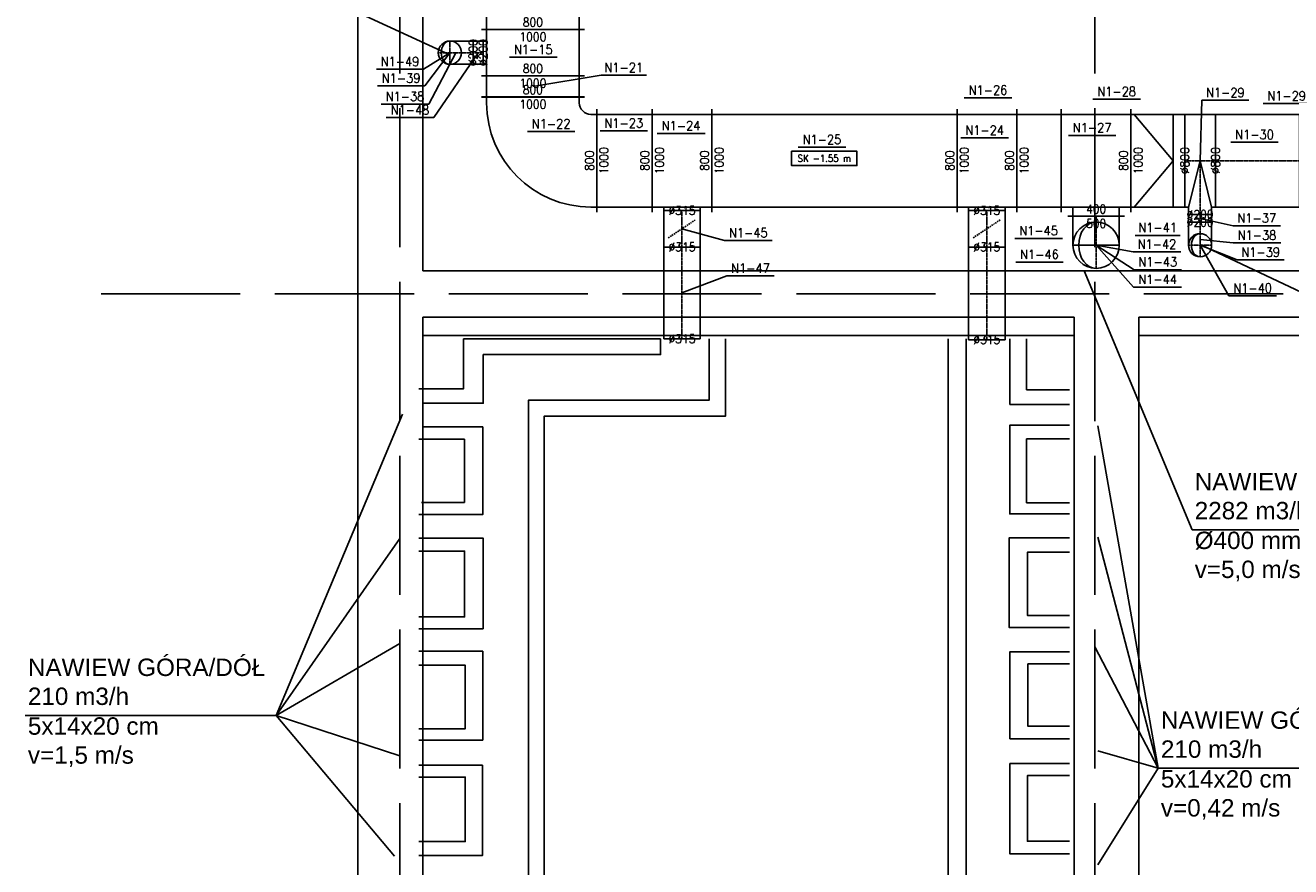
# Model space of a CAD drawing. Header units: millimetres. Extents: x -56303 to -45239, y -20463 to -4540.
# Tile 2 of 256: x -53746 to -52653, y -19638 to -18912. Entities that reach past the tile are written whole.
import ezdxf

# ---------------------------------------------------------------- set-up
doc = ezdxf.new("R2010")
doc.units = ezdxf.units.MM
for name, pattern in [('ACAD_ISO02W100', [15, 12, -3]), ('DASHDOT', [1, 0.5, -0.25, 0, -0.25]), ('DASHED', [19.05, 12.7, -6.35])]:
    doc.linetypes.add(name, pattern=pattern)
for name, color, linetype in [('_HVAC_opis', 3, 'Continuous'), ('_HVAC_podkład', 8, 'Continuous'), ('FLUID-N1', 7, 'Continuous'), ('FLUID-N1-60-INF', 7, 'Continuous'), ('FLUID-N1-75-DIM', 7, 'Continuous'), ('FLUID-N1-80-NUM', 7, 'Continuous'), ('FLUID-N1-SYM', 7, 'Continuous')]:
    doc.layers.add(name, color=color, linetype=linetype)
doc.styles.add('OPIS1', font='ROMANS.SHX', dxfattribs={"width": 0.9})
doc.styles.get("Standard").update_dxf_attribs({"font": 'arial.ttf'})
doc.dimstyles.new('wymiar', dxfattribs={"dimtxt": 8, "dimasz": 5, "dimexe": 0.1, "dimexo": 0.1, "dimgap": 1, "dimtad": 1, "dimdec": 0, "dimlfac": 10, "dimdsep": 46, "dimtxsty": 'OPIS1', "dimblk": 'OBLIQUE', "dimcen": 10, "dimclrd": 256, "dimclre": 256, "dimadec": 0, "dimazin": 0, "dimtfac": 1, "dimtdec": 0, "dimtmove": 0, "dimatfit": 3, "dimfxl": 1, "dimarcsym": 0})

# ---------------------------------------------------------------- blocks, each defined once
blk = doc.blocks.new('A$C63797290')
at = {"layer": '_HVAC_podkład'}
for points in [[(205.1, -58.8), (35.1, -58.8), (35.1, -101.8), (-3.5, -101.8)], [(205.1, -58.8), (205.1, -72.4), (52.1, -72.4), (52.1, -114.4), (-0.2, -114.4)], [(247.1, -58.8), (247.1, -111.6), (91.3, -111.6), (91.3, -672.1), (275.7, -856.2), (469, -665.9), (469, -58.8)], [(261.2, -58.8), (261.2, -125.5), (104.7, -125.5), (104.7, -664.5), (277.1, -836.2), (453.5, -659.4), (453.5, -58.8)], [(558.2, -115.3), (506.6, -115.3), (506.6, -58.8)], [(521.1, -58.8), (521.1, -102.7), (558.2, -102.7)], [(-0.6, -134.8), (51.7, -134.8), (51.7, -210.5), (-3.5, -210.5)], [(558.2, -209.9), (506.5, -209.9), (506.5, -133.3), (558.2, -133.3)], [(-1.1, -199.9), (35.8, -199.9), (35.8, -145.4), (-3.5, -145.4)], [(558.2, -200.2), (521.1, -200.2), (521.1, -145.2), (558.2, -145.2)], [(-3.5, -230.8), (51.9, -230.8), (51.9, -309), (-3.5, -309)], [(558.2, -308), (506.1, -308), (506.1, -230.5), (558.2, -230.5)], [(-3.5, -298.8), (36, -298.8), (36, -241.9), (-3.5, -241.9)], [(558.2, -242.8), (521.9, -242.8), (521.9, -297.7), (558.2, -297.7)], [(-3.5, -328.4), (51.6, -328.4), (51.6, -405.1), (-3.5, -405.1)], [(558.2, -404), (506.7, -404), (506.7, -328.8), (558.2, -328.8)], [(-3.5, -395.4), (36.4, -395.4), (36.4, -340.3), (-3.5, -340.3)], [(558.2, -339.4), (522.2, -339.4), (522.2, -393.2), (558.2, -393.2)], [(558.2, -503.3), (506.7, -503.3), (506.7, -425.4), (558.2, -425.4)], [(-3.5, -426.8), (51.4, -426.8), (51.4, -504.8), (-3.5, -504.8)], [(558.2, -435.7), (521.8, -435.7), (521.8, -492.5), (558.2, -492.5)], [(-3.5, -492.7), (36.6, -492.7), (36.6, -437.1), (-3.5, -437.1)], [(494.6, -719.8), (482.3, -708.2), (507.7, -681.2), (507.7, -523.9), (558.2, -523.9)], [(-3.5, -525.6), (51.6, -525.6), (51.6, -690.8), (70.8, -709.8), (59.9, -720.8), (35.2, -696.5), (35.2, -535.5), (-3.5, -535.5)], [(552.8, -535.4), (521, -535.4), (523.3, -691.5)], [(75.3, -735.9), (85.8, -725.4), (141.8, -779.5), (130.9, -790.6)], [(425.1, -788.3), (412.8, -777.8), (468.6, -721.7), (480.4, -733.8)], [(145.8, -805.3), (157, -795.4), (209.7, -847.8), (199.5, -858.2)], [(354, -858.4), (342.6, -847.5), (397.2, -792.8), (408.7, -804.5)], [(214.5, -873), (224.2, -863.3), (275.2, -913.1), (327.4, -859.7), (340.1, -872.1)]]:
    blk.add_lwpolyline(points, dxfattribs=at)
blk = doc.blocks.new('*U331')
at = {"color": 132, "linetype": 'Continuous', "lineweight": -2}
blk.add_line((-150, -100), (-150, 100), dxfattribs=at)
at = {"color": 0, "linetype": 'ByBlock', "lineweight": -2}
for p, q in [((50, 100), (-150, 100)), ((50, -100), (-150, -100))]:
    blk.add_line(p, q, dxfattribs=at)
blk.add_circle((50, 0), 100, dxfattribs=at)
at = {"layer": 'FLUID-N1-SYM', "color": 7, "linetype": 'DASHDOT'}
for p, q in [((-150, 0), (150, 0)), ((50, -100), (50, 100))]:
    blk.add_line(p, q, dxfattribs=at)
blk = doc.blocks.new('*U352')
at = {"color": 132, "linetype": 'Continuous', "lineweight": -2}
blk.add_line((-150, -100), (-150, 100), dxfattribs=at)
at = {"color": 0, "linetype": 'ByBlock', "lineweight": -2}
for p, q in [((50, 100), (-150, 100)), ((50, -100), (-150, -100))]:
    blk.add_line(p, q, dxfattribs=at)
blk.add_circle((50, 0), 100, dxfattribs=at)
at = {"layer": 'FLUID-N1-SYM', "color": 7, "linetype": 'DASHDOT'}
for p, q in [((-150, 0), (150, 0)), ((50, -100), (50, 100))]:
    blk.add_line(p, q, dxfattribs=at)
blk = doc.blocks.new('*U353')
at = {"color": 132, "linetype": 'Continuous', "lineweight": -2}
for p, q in [((-100, 465), (100, 465)), ((-132.5, -400), (-132.5, 400)), ((132.5, 400), (132.5, -400))]:
    blk.add_line(p, q, dxfattribs=at)
at = {"color": 0, "linetype": 'ByBlock', "lineweight": -2}
for p, q in [((-100, 465), (-100, 400)), ((100, 400), (100, 465)), ((-100, 400), (-132.5, 400)), ((132.5, 400), (100, 400)), ((132.5, -400), (-132.5, -400))]:
    blk.add_line(p, q, dxfattribs=at)
at = {"color": 7, "linetype": 'Continuous'}
for p, q in [((-100, 400), (0, 0)), ((0, 0), (100, 400))]:
    blk.add_line(p, q, dxfattribs=at)
at = {"layer": 'FLUID-N1-SYM', "color": 7, "linetype": 'DASHDOT'}
for p, q in [((0, 0), (0, 465)), ((-132.5, 0), (132.5, 0))]:
    blk.add_line(p, q, dxfattribs=at)
blk = doc.blocks.new('*U358')
at = {"color": 132, "linetype": 'Continuous', "lineweight": -2}
for p, q in [((-362.5, -400), (-362.5, 400)), ((362.5, 400), (362.5, -400))]:
    blk.add_line(p, q, dxfattribs=at)
at = {"color": 0, "linetype": 'ByBlock', "lineweight": -2}
for p, q in [((-362.5, 400), (362.5, 400)), ((-362.5, -400), (362.5, -400))]:
    blk.add_line(p, q, dxfattribs=at)
at = {"layer": 'FLUID-N1-SYM', "color": 7, "linetype": 'DASHDOT'}
blk.add_line((-362.5, 0), (362.5, 0), dxfattribs=at)
blk = doc.blocks.new('*U366')
at = {"color": 132, "linetype": 'Continuous', "lineweight": -2}
for p, q in [((-400, -157.5), (-400, 157.5)), ((400, 157.5), (400, -157.5))]:
    blk.add_line(p, q, dxfattribs=at)
at = {"color": 0, "linetype": 'ByBlock', "lineweight": -2}
for p, q in [((-400, 157.5), (400, 157.5)), ((-400, -157.5), (400, -157.5))]:
    blk.add_line(p, q, dxfattribs=at)
at = {"layer": 'FLUID-N1-SYM', "color": 7, "linetype": 'DASHDOT'}
blk.add_line((-400, 0), (400, 0), dxfattribs=at)
blk = doc.blocks.new('*U370')
at = {"color": 132, "linetype": 'Continuous', "lineweight": -2}
for p, q in [((-396.5, -157.5), (-396.5, 157.5)), ((396.5, 157.5), (396.5, -157.5))]:
    blk.add_line(p, q, dxfattribs=at)
at = {"color": 0, "linetype": 'ByBlock', "lineweight": -2}
for p, q in [((-396.5, 157.5), (396.5, 157.5)), ((-396.5, -157.5), (396.5, -157.5))]:
    blk.add_line(p, q, dxfattribs=at)
at = {"layer": 'FLUID-N1-SYM', "color": 7, "linetype": 'DASHDOT'}
blk.add_line((-396.5, 0), (396.5, 0), dxfattribs=at)
blk = doc.blocks.new('*U372')
at = {"color": 132, "linetype": 'Continuous', "lineweight": -2}
for p, q in [((-32.5, -100), (-32.5, 100)), ((32.5, 100), (32.5, -100))]:
    blk.add_line(p, q, dxfattribs=at)
at = {"color": 0, "linetype": 'ByBlock', "lineweight": -2}
for p, q in [((-32.5, 100), (32.5, 100)), ((-32.5, -100), (32.5, -100))]:
    blk.add_line(p, q, dxfattribs=at)
at = {"layer": 'FLUID-N1-SYM', "color": 7, "linetype": 'DASHDOT'}
blk.add_line((-32.5, 0), (32.5, 0), dxfattribs=at)
blk = doc.blocks.new('*U320')
at = {"color": 132, "linetype": 'Continuous', "lineweight": -2}
for p, q in [((-232.5, -445), (-232.5, 445)), ((232.5, 400), (232.5, -400))]:
    blk.add_line(p, q, dxfattribs=at)
at = {"color": 0, "linetype": 'ByBlock', "lineweight": -2}
for p, q in [((-232.5, 400), (-202.5, 400)), ((-202.5, 400), (132.5, 400)), ((132.5, 400), (232.5, 400)), ((-232.5, -400), (-202.5, -400)), ((-202.5, -400), (132.5, -400)), ((132.5, -400), (232.5, -400))]:
    blk.add_line(p, q, dxfattribs=at)
at = {"color": 7, "linetype": 'Continuous'}
for p, q in [((-202.5, 400), (132.5, 0)), ((132.5, 400), (132.5, -400)), ((-202.5, -400), (132.5, 0))]:
    blk.add_line(p, q, dxfattribs=at)
blk = doc.blocks.new('*U373')
at = {"color": 132, "linetype": 'Continuous', "lineweight": -2}
for p, q in [((-192, -445), (-192, 445)), ((192, 445), (192, -445))]:
    blk.add_line(p, q, dxfattribs=at)
at = {"color": 0, "linetype": 'ByBlock', "lineweight": -2}
for p, q in [((-192, 400), (192, 400)), ((-192, -400), (192, -400))]:
    blk.add_line(p, q, dxfattribs=at)
blk = doc.blocks.new('*U374')
at = {"color": 132, "linetype": 'Continuous', "lineweight": -2}
for p, q in [((-257.5, -445), (-257.5, 445)), ((257.5, 445), (257.5, -445)), ((157, -430), (-158, -430))]:
    blk.add_line(p, q, dxfattribs=at)
at = {"color": 0, "linetype": 'ByBlock', "lineweight": -2}
for p, q in [((-257.5, 400), (257.5, 400)), ((-257.5, -400), (257.5, -400)), ((-158, -400), (-158, -430)), ((157, -430), (157, -400))]:
    blk.add_line(p, q, dxfattribs=at)
blk = doc.blocks.new('*U375')
at = {"color": 132, "linetype": 'Continuous', "lineweight": -2}
for p, q in [((-257.5, -445), (-257.5, 445)), ((257.5, 445), (257.5, -445)), ((157, -430), (-158, -430))]:
    blk.add_line(p, q, dxfattribs=at)
at = {"color": 0, "linetype": 'ByBlock', "lineweight": -2}
for p, q in [((-257.5, 400), (257.5, 400)), ((-257.5, -400), (257.5, -400)), ((-158, -400), (-158, -430)), ((157, -430), (157, -400))]:
    blk.add_line(p, q, dxfattribs=at)
blk = doc.blocks.new('*U376')
at = {"color": 0, "linetype": 'ByBlock', "lineweight": -2}
for p, q in [((450, 450), (500, 450)), ((450, -350), (500, -350)), ((-450, -500), (-450, -450)), ((350, -500), (350, -450))]:
    blk.add_line(p, q, dxfattribs=at)
at = {"color": 132, "linetype": 'Continuous', "lineweight": -2}
for p, q in [((500, 495), (500, -395)), ((395, -500), (-495, -500))]:
    blk.add_line(p, q, dxfattribs=at)
at = {"color": 0, "linetype": 'ByBlock', "lineweight": -2}
for radius in [900, 100]:
    blk.add_arc((450, -450), radius, 90, 180, dxfattribs=at)
blk = doc.blocks.new('*U377')
at = {"color": 132, "linetype": 'Continuous', "lineweight": -2}
for p, q in [((-239.5, -445), (-239.5, 445)), ((239.5, 445), (239.5, -445))]:
    blk.add_line(p, q, dxfattribs=at)
at = {"color": 0, "linetype": 'ByBlock', "lineweight": -2}
for p, q in [((-239.5, 400), (239.5, 400)), ((-239.5, -400), (239.5, -400))]:
    blk.add_line(p, q, dxfattribs=at)
blk = doc.blocks.new('*U378')
at = {"color": 132, "linetype": 'Continuous', "lineweight": -2}
for p, q in [((-1058, -445), (-1058, 445)), ((1058, 445), (1058, -445))]:
    blk.add_line(p, q, dxfattribs=at)
at = {"color": 0, "linetype": 'ByBlock', "lineweight": -2}
for p, q in [((-1058, 400), (1058, 400)), ((-1058, -400), (1058, -400))]:
    blk.add_line(p, q, dxfattribs=at)
blk = doc.blocks.new('*U379')
at = {"color": 132, "linetype": 'Continuous', "lineweight": -2}
for p, q in [((-91.5, -445), (-91.5, 445)), ((91.5, 445), (91.5, -445))]:
    blk.add_line(p, q, dxfattribs=at)
at = {"color": 0, "linetype": 'ByBlock', "lineweight": -2}
for p, q in [((-91.5, 400), (91.5, 400)), ((-91.5, -400), (91.5, -400))]:
    blk.add_line(p, q, dxfattribs=at)
blk = doc.blocks.new('*U380')
at = {"color": 132, "linetype": 'Continuous', "lineweight": -2}
for p, q in [((-200, -445), (-200, 445)), ((200, 445), (200, -445)), ((100, -430), (-100, -430))]:
    blk.add_line(p, q, dxfattribs=at)
at = {"color": 0, "linetype": 'ByBlock', "lineweight": -2}
for p, q in [((-200, 400), (200, 400)), ((-200, -400), (200, -400)), ((-100, -400), (-100, -430)), ((100, -430), (100, -400))]:
    blk.add_line(p, q, dxfattribs=at)
blk = doc.blocks.new('*U381')
at = {"color": 132, "linetype": 'Continuous', "lineweight": -2}
for p, q in [((-185.5, -445), (-185.5, 445)), ((185.5, 445), (185.5, -445))]:
    blk.add_line(p, q, dxfattribs=at)
at = {"color": 0, "linetype": 'ByBlock', "lineweight": -2}
for p, q in [((-185.5, 400), (185.5, 400)), ((-185.5, -400), (185.5, -400))]:
    blk.add_line(p, q, dxfattribs=at)
blk = doc.blocks.new('*U430')
at = {"color": 132, "linetype": 'Continuous', "lineweight": -2}
for p, q in [((-300, -445), (-300, 445)), ((300, 445), (300, -445)), ((245, -480), (-245, -480))]:
    blk.add_line(p, q, dxfattribs=at)
at = {"color": 0, "linetype": 'ByBlock', "lineweight": -2}
for p, q in [((-300, 400), (300, 400)), ((-300, -400), (300, -400)), ((-200, -400), (-200, -480)), ((200, -480), (200, -400))]:
    blk.add_line(p, q, dxfattribs=at)
blk = doc.blocks.new('*U431')
at = {"color": 0, "linetype": 'ByBlock', "lineweight": -2}
blk.add_circle((0, 0), 200, dxfattribs=at)
blk = doc.blocks.new('*U432')
at = {"color": 0, "linetype": 'ByBlock', "lineweight": -2}
blk.add_circle((0, 0), 100, dxfattribs=at)
blk = doc.blocks.new('*U443')
at = {"color": 132, "linetype": 'Continuous', "lineweight": -2}
for p, q in [((-157.5, -157.5), (-157.5, 157.5)), ((157.5, 157.5), (157.5, -157.5))]:
    blk.add_line(p, q, dxfattribs=at)
at = {"color": 0, "linetype": 'ByBlock', "lineweight": -2}
for p, q in [((-157.5, 157.5), (157.5, 157.5)), ((-157.5, -157.5), (157.5, -157.5))]:
    blk.add_line(p, q, dxfattribs=at)
at = {"color": 7, "linetype": 'DASHED'}
blk.add_line((-78.75, 118.125), (78.75, -118.125), dxfattribs=at)
at = {"color": 7, "linetype": 'Continuous'}
blk.add_lwpolyline([(-4, 0, 8, 8, 1), (4, 0, 8, 8, 1)], format="xyseb", close=True, dxfattribs=at)
at = {"layer": 'FLUID-N1-SYM', "color": 7, "linetype": 'DASHDOT'}
blk.add_line((-157.5, 0), (157.5, 0), dxfattribs=at)
blk = doc.blocks.new('*U444')
at = {"color": 132, "linetype": 'Continuous', "lineweight": -2}
for p, q in [((-157.5, -157.5), (-157.5, 157.5)), ((157.5, 157.5), (157.5, -157.5))]:
    blk.add_line(p, q, dxfattribs=at)
at = {"color": 0, "linetype": 'ByBlock', "lineweight": -2}
for p, q in [((-157.5, 157.5), (157.5, 157.5)), ((-157.5, -157.5), (157.5, -157.5))]:
    blk.add_line(p, q, dxfattribs=at)
at = {"color": 7, "linetype": 'DASHED'}
blk.add_line((-78.75, 118.125), (78.75, -118.125), dxfattribs=at)
at = {"color": 7, "linetype": 'Continuous'}
blk.add_lwpolyline([(-4, 0, 8, 8, 1), (4, 0, 8, 8, 1)], format="xyseb", close=True, dxfattribs=at)
at = {"layer": 'FLUID-N1-SYM', "color": 7, "linetype": 'DASHDOT'}
blk.add_line((-157.5, 0), (157.5, 0), dxfattribs=at)
blk = doc.blocks.new('*U463')
at = {"color": 132, "linetype": 'Continuous', "lineweight": -2}
blk.add_line((-250, -245), (-250, 245), dxfattribs=at)
at = {"color": 0, "linetype": 'ByBlock', "lineweight": -2}
for p, q in [((0, 200), (-250, 200)), ((0, -200), (-250, -200))]:
    blk.add_line(p, q, dxfattribs=at)
blk.add_circle((0, 0), 200, dxfattribs=at)
at = {"layer": 'FLUID-N1-SYM', "color": 7, "linetype": 'DASHDOT'}
for p, q in [((0, -200), (0, 200)), ((200, 0), (-250, 0))]:
    blk.add_line(p, q, dxfattribs=at)
blk = doc.blocks.new('*U464')
at = {"color": 0, "linetype": 'ByBlock', "lineweight": -2}
blk.add_circle((0, 0), 200, dxfattribs=at)
at = {"layer": 'FLUID-N1-SYM', "color": 7, "linetype": 'DASHDOT'}
for p, q in [((0, -200), (0, 200)), ((-200, 0), (200, 0))]:
    blk.add_line(p, q, dxfattribs=at)
blk = doc.blocks.new('*U484')
at = {"color": 132, "linetype": 'Continuous', "lineweight": -2}
for p, q in [((-43.5, -100), (-43.5, 100)), ((43.5, 100), (43.5, -100))]:
    blk.add_line(p, q, dxfattribs=at)
at = {"color": 0, "linetype": 'ByBlock', "lineweight": -2}
for p, q in [((-43.5, 100), (43.5, 100)), ((-43.5, -100), (43.5, -100))]:
    blk.add_line(p, q, dxfattribs=at)
at = {"layer": 'FLUID-N1-SYM', "color": 7, "linetype": 'DASHDOT'}
blk.add_line((-43.5, 0), (43.5, 0), dxfattribs=at)
blk = doc.blocks.new('*U485')
at = {"color": 0, "linetype": 'ByBlock', "lineweight": -2}
blk.add_circle((0, 0), 100, dxfattribs=at)
blk = doc.blocks.new('*U495')
at = {"color": 0, "linetype": 'ByBlock', "lineweight": -2}
blk.add_circle((0, 0), 100, dxfattribs=at)
at = {"color": 7, "linetype": 'Continuous'}
blk.add_ellipse((0, 0), major_axis=(0, 100), ratio=0.75, start_param=3.141593, end_param=6.283185, dxfattribs=at)
blk = doc.blocks.new('*U504')
at = {"color": 0, "linetype": 'ByBlock', "lineweight": -2}
blk.add_circle((0, 0), 100, dxfattribs=at)
at = {"color": 7, "linetype": 'Continuous'}
blk.add_ellipse((0, 0), major_axis=(0, 100), ratio=0.75, start_param=3.141593, end_param=6.283185, dxfattribs=at)
blk = doc.blocks.new('*U512')
at = {"color": 0, "linetype": 'ByBlock', "lineweight": -2}
blk.add_circle((0, 0), 200, dxfattribs=at)
at = {"color": 7, "linetype": 'Continuous'}
blk.add_ellipse((0, 0), major_axis=(0, 200), ratio=0.75, start_param=3.141593, end_param=6.283185, dxfattribs=at)
blk = doc.blocks.new('_Oblique')
at = {"color": 0, "linetype": 'ByBlock', "lineweight": -2}
blk.add_line((-0.5, -0.5), (0.5, 0.5), dxfattribs=at)

msp = doc.modelspace()

# ---------------------------------------------------------------- linework, layer by layer
at = {"layer": '_HVAC_opis'}
for p, q in [((-53549.3, -18858.94), (-53379.12, -18937.66)), ((-52305.37, -19302.08), (-52731.67, -19101.3)), ((-52738.52, -19347.42), (-52831.66, -19123.93)), ((-53529.04, -19507.68), (-53420.04, -19247.82)), ((-52767.71, -19553.28), (-52819.98, -19257.86)), ((-52738.52, -19347.42), (-52578.61, -19347.42)), ((-53529.04, -19507.68), (-53422.44, -19354.99)), ((-52767.71, -19553.28), (-52819.98, -19353.77)), ((-53529.04, -19507.68), (-53422.44, -19445.74)), ((-52767.71, -19553.28), (-52822.44, -19448.49)), ((-53745.58, -19507.68), (-53529.04, -19507.68)), ((-53529.04, -19507.68), (-53422.44, -19542.61)), ((-53529.04, -19507.68), (-53427.04, -19629.19)), ((-52767.71, -19553.28), (-52819.98, -19538.39)), ((-52767.71, -19553.28), (-52819.98, -19636.84)), ((-52767.71, -19553.28), (-52551.18, -19553.28))]:
    msp.add_line(p, q, dxfattribs=at)
at = {"layer": '_HVAC_podkład', "linetype": 'ACAD_ISO02W100', "ltscale": 10}
for p, q in [((-53422.44, -15683.63), (-53422.44, -20462.96)), ((-52822.44, -15683.63), (-52822.44, -20462.96)), ((-53680.08, -19143.93), (-49212.84, -19143.93))]:
    msp.add_line(p, q, dxfattribs=at)
at = {"layer": '_HVAC_podkład'}
for p, q in [((-53402.44, -19163.93), (-52840.44, -19163.93)), ((-52784.44, -19163.93), (-52234.94, -19163.93)), ((-53402.44, -19179.93), (-52840.44, -19179.93)), ((-52784.44, -19179.93), (-52234.94, -19179.93))]:
    msp.add_line(p, q, dxfattribs=at)
for points in [[(-53402.44, -17563.93), (-53458.44, -17563.93), (-53458.44, -19143.93)], [(-53402.44, -18393.93), (-53402.44, -18693.93), (-53351.44, -18693.93), (-53351.44, -18744.93), (-53402.44, -18744.93), (-53402.44, -19123.93), (-50404.44, -19123.93), (-50404.44, -19803.14)], [(-52784.44, -19163.93), (-52784.44, -19816.93), (-53121.44, -20153.93), (-53458.44, -19816.93), (-53458.44, -19088.93)], [(-53402.44, -19163.93), (-53402.44, -19793.73), (-53121.44, -20074.73), (-52840.44, -19793.73), (-52840.44, -19163.93)]]:
    msp.add_lwpolyline(points, dxfattribs=at)
at = {"layer": 'FLUID-N1-60-INF', "color": 7}
msp.add_lwpolyline([(-53084.16, -19020.79), (-53027.82, -19020.79), (-53027.82, -19033.19), (-53084.16, -19033.19)], close=True, dxfattribs=at)
at = {"layer": 'FLUID-N1-80-NUM', "color": 3}
for p, q in [((-53286.68, -18939.61), (-53327.71, -18939.61)), ((-53401.86, -18950), (-53442.55, -18950)), ((-53209.55, -18955.11), (-53248.52, -18955.11)), ((-53400.86, -18964.37), (-53441.54, -18964.37)), ((-53397.34, -18980.07), (-53438.37, -18980.07)), ((-52894.22, -18974.63), (-52935.25, -18974.63)), ((-52783.13, -18975.88), (-52824.16, -18975.88)), ((-52689.55, -18976.82), (-52730.23, -18976.82)), ((-52636.56, -18979.65), (-52677.25, -18979.65)), ((-53393, -18991.76), (-53434.03, -18991.76)), ((-53271.18, -19003.69), (-53312.21, -19003.69)), ((-53208.52, -19003.13), (-53249.55, -19003.13)), ((-53158.9, -19005.38), (-53200.27, -19005.38)), ((-52896.89, -19009.3), (-52938.26, -19009.3)), ((-52804.26, -19007.08), (-52845.29, -19007.08)), ((-52664.14, -19013.07), (-52705.17, -19013.07)), ((-53037.51, -19017.26), (-53078.54, -19017.26)), ((-52662.18, -19085.08), (-52703.21, -19085.08)), ((-53101.05, -19097.77), (-53142.08, -19097.77)), ((-52850.54, -19095.99), (-52891.57, -19095.99)), ((-52748.84, -19093.36), (-52787.81, -19093.36)), ((-52661.99, -19099.9), (-52703.02, -19099.9)), ((-52748.37, -19107.61), (-52789.4, -19107.61)), ((-52849.79, -19116.43), (-52890.82, -19116.43)), ((-52747.62, -19122.99), (-52788.65, -19122.99)), ((-52658.97, -19114.53), (-52699.66, -19114.53)), ((-53099.16, -19128.39), (-53140.19, -19128.39)), ((-52747.64, -19138), (-52789.01, -19138)), ((-52665.75, -19145.52), (-52706.78, -19145.52))]:
    msp.add_line(p, q, dxfattribs=at)

# ---------------------------------------------------------------- block references
at = {"layer": '_HVAC_podkład'}
msp.add_blockref('A$C63797290', (-53402.44, -19123.93), dxfattribs=at)
at = {"layer": 'FLUID-N1', "color": 132, "linetype": 'Continuous', "zscale": 0.1}
for name, p, xscale, yscale, rotation in [('*U381', (-53307.44, -18897.15), 0.1, 0.1, 90.0000000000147), ('*U331', (-53374.14, -18935.68), 0.09999999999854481, 0.09999999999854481, 180.0000000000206), ('*U485', (-53379.14, -18935.68), 0.09999999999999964, 0.09999999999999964, 90.0000000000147), ('*U495', (-53379.14, -18935.68), 0.1, 0.1, 180.0000000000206), ('*U484', (-53354.79, -18935.68), 0.1, 0.1000000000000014, 8.752886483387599e-12), ('*U380', (-53307.44, -18935.68), 0.09999999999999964, 0.09999999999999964, 270.0000000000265), ('*U379', (-53307.44, -18964.83), 0.1, 0.1, 90.0000000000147), ('*U376', (-53302.45, -19023.93), 0.09999999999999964, 0.09999999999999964, 90.0000000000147), ('*U377', (-53228.5, -19028.93), 0.1, 0.09999999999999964, 179.9999999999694), ('*U375', (-53178.76, -19028.93), 0.1000000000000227, 0.09999999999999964, 359.9999999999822), ('*U378', (-53047.21, -19028.93), 0.1, 0.1, 179.9999999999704), ('*U374', (-52915.66, -19028.93), 0.1000000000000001, 0.1, 359.9999999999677), ('*U373', (-52870.64, -19028.93), 0.1, 0.1, 179.9999999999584), ('*U430', (-52821.42, -19028.93), 0.09999999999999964, 0.1, 4.185609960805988e-12), ('*U320', (-52768.17, -19028.93), 0.1000000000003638, 0.1, 4.058387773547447e-12), ('*U353', (-52731.67, -19028.93), 0.09999999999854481, 0.09999999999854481, 180.000000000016), ('*U358', (-52682.18, -19028.93), 0.1000000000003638, 0.09999999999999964, 4.058387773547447e-12), ('*U444', (-53178.81, -19087.68), 0.09999999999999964, 0.09999999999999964, 89.99999999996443), ('*U443', (-52915.71, -19087.68), 0.09999999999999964, 0.09999999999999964, 89.99999999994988), ('*U463', (-52821.42, -19101.93), 0.1000000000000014, 0.1, 270.000000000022), ('*U372', (-52731.67, -19078.68), 0.1, 0.1, 270.0000000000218), ('*U431', (-52821.44, -19101.93), 0.1000000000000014, 0.09999999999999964, 4.185609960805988e-12), ('*U464', (-52821.44, -19101.93), 0.1000000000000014, 0.1, 4.185609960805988e-12), ('*U512', (-52821.44, -19101.93), 0.1, 0.1, 180.000000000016), ('*U352', (-52731.67, -19096.93), 0.1000000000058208, 0.09999999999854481, 270.0000000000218), ('*U432', (-52731.67, -19101.93), 0.09999999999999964, 0.09999999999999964, 90.00000000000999), ('*U504', (-52731.67, -19101.93), 0.1, 0.1, 180.000000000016), ('*U370', (-53178.81, -19143.08), 0.09999999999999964, 0.09999999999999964, 269.9999999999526), ('*U366', (-52915.71, -19143.43), 0.09999999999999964, 0.09999999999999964, 269.9999999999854)]:
    msp.add_blockref(name, p, dxfattribs=dict(at, xscale=xscale, yscale=yscale, rotation=rotation))

# ---------------------------------------------------------------- texts
at = {"layer": '_HVAC_opis', "char_height": 15, "attachment_point": 1}
for s, insert, width in [('NAWIEW GÓRA\\P2282 m3/h', (-52736.3, -19298.45), 192.8252), ('%%C400 mm\\Pv=5,0 m/s', (-52736.3, -19349.13), 192.8252), ('NAWIEW GÓRA/DÓŁ\\P210 m3/h', (-53743.35, -19458.71), 297.8657), ('NAWIEW GÓRA/DÓŁ\\P210 m3/h', (-52765.48, -19504.31), 297.8657), ('5x14x20 cm\\Pv=1,5 m/s', (-53743.35, -19509.4), 192.8252), ('5x14x20 cm\\Pv=0,42 m/s', (-52765.48, -19555), 192.8252)]:
    msp.add_mtext(s, dxfattribs=dict(at, insert=insert, width=width))
at = {"layer": 'FLUID-N1-60-INF', "color": 7, "insert": (-53055.99, -19026.99), "char_height": 6, "attachment_point": 5, "line_spacing_factor": 1.1, "style": 'OPIS1'}
msp.add_mtext('SK -1.55 m', dxfattribs=at)
at = {"layer": 'FLUID-N1-75-DIM', "color": 61, "char_height": 7.5, "attachment_point": 5, "style": 'OPIS1'}
for s, insert in [('800\\P1000', (-53307.44, -18915.68)), ('800\\P1000', (-53307.44, -18955.68)), ('800\\P1000', (-53307.45, -18973.93)), ('800\\P1000', (-53307.45, -18973.93)), ('∅315\\P', (-53178.81, -19071.93)), ('∅315\\P', (-52915.71, -19071.93)), ('400\\P500', (-52821.44, -19076.93)), ('400\\P500', (-52821.42, -19076.93)), ('400\\P500', (-52821.42, -19076.93)), ('400\\P500', (-52821.42, -19076.93)), ('∅200\\P', (-52731.67, -19075.43)), ('∅200\\P', (-52731.67, -19081.93)), ('∅315\\P', (-53178.81, -19103.43)), ('∅315\\P', (-52915.71, -19103.43)), ('∅315\\P', (-53178.81, -19182.73)), ('∅315\\P', (-52915.71, -19183.43))]:
    msp.add_mtext(s, dxfattribs=dict(at, insert=insert))
at = {"layer": 'FLUID-N1-75-DIM', "color": 61, "char_height": 7.5, "attachment_point": 5, "rotation": 90, "style": 'OPIS1'}
for s, insert in [('∅200\\P', (-53359.14, -18935.68)), ('∅200\\P', (-53359.14, -18935.68)), ('∅200\\P', (-53350.44, -18935.68)), ('800\\P1000', (-53252.45, -19028.93)), ('800\\P1000', (-53252.45, -19028.93)), ('800\\P1000', (-53204.55, -19028.93)), ('800\\P1000', (-53153.01, -19028.93)), ('800\\P1000', (-52941.41, -19028.93)), ('800\\P1000', (-52889.84, -19028.93)), ('800\\P1000', (-52791.42, -19028.93)), ('800\\P1000', (-52791.42, -19028.93)), ('∅800\\P', (-52744.92, -19028.93)), ('∅800\\P', (-52744.92, -19028.93)), ('∅800\\P', (-52718.43, -19028.93)), ('∅800\\P', (-52718.42, -19028.93))]:
    msp.add_mtext(s, dxfattribs=dict(at, insert=insert))
at = {"layer": 'FLUID-N1-80-NUM', "color": 6, "char_height": 8, "attachment_point": 5, "style": 'OPIS1'}
for s, insert in [('N1-15\\P ', (-53307.19, -18939.61)), ('N1-49\\P ', (-53422.2, -18950)), ('N1-39\\P ', (-53421.2, -18964.37)), ('N1-21\\P ', (-53229.04, -18955.11)), ('N1-26\\P ', (-52914.74, -18974.63)), ('N1-38\\P ', (-53417.86, -18980.07)), ('N1-28\\P ', (-52803.65, -18975.88)), ('N1-29\\P ', (-52709.89, -18976.82)), ('N1-29\\P ', (-52656.91, -18979.65)), ('N1-48\\P ', (-53413.51, -18991.76)), ('N1-22\\P ', (-53291.7, -19003.69)), ('N1-23\\P ', (-53229.04, -19003.13)), ('N1-24\\P ', (-53179.58, -19005.38)), ('N1-27\\P ', (-52824.78, -19007.08)), ('N1-25\\P ', (-53058.03, -19017.26)), ('N1-24\\P ', (-52917.58, -19009.3)), ('N1-30\\P ', (-52684.66, -19013.07)), ('N1-41\\P ', (-52768.33, -19093.36)), ('N1-37\\P ', (-52682.69, -19085.08)), ('N1-45\\P ', (-53121.56, -19097.77)), ('N1-45\\P ', (-52871.05, -19095.99)), ('N1-38\\P ', (-52682.51, -19099.9)), ('N1-46\\P ', (-52870.3, -19116.43)), ('N1-42\\P ', (-52768.89, -19107.61)), ('N1-39\\P ', (-52679.31, -19114.53)), ('N1-43\\P ', (-52768.14, -19122.99)), ('N1-47\\P ', (-53119.67, -19128.39)), ('N1-44\\P ', (-52768.33, -19138)), ('N1-40\\P ', (-52686.26, -19145.52))]:
    msp.add_mtext(s, dxfattribs=dict(at, insert=insert))

# ---------------------------------------------------------------- leaders
at = {"layer": 'FLUID-N1-80-NUM', "color": 3}
for points in [[(-53379.14, -18935.68), (-53401.86, -18950)], [(-53379.14, -18935.68), (-53400.86, -18964.37)], [(-53374.14, -18935.68), (-53397.34, -18980.07)], [(-53354.79, -18935.68), (-53393, -18991.76)], [(-53307.44, -18964.83), (-53248.52, -18955.11)], [(-52731.67, -19028.93), (-52730.23, -18976.82)], [(-52731.67, -19078.68), (-52703.21, -19085.08)], [(-53178.81, -19087.68), (-53142.08, -19097.77)], [(-52731.67, -19096.93), (-52703.02, -19099.9)], [(-52821.44, -19101.93), (-52789.4, -19107.61)], [(-52821.44, -19101.93), (-52788.65, -19122.99)], [(-52821.44, -19101.93), (-52789.01, -19138)], [(-52731.67, -19101.93), (-52699.66, -19114.53)], [(-52731.67, -19101.93), (-52706.78, -19145.52)], [(-53178.81, -19143.08), (-53140.19, -19128.39)]]:
    msp.add_leader(points, dimstyle='wymiar', override={"dimscale": 0.1, "dimclrd": 3, "dimclre": 3}, dxfattribs=at)

doc.saveas('drawing.dxf')
